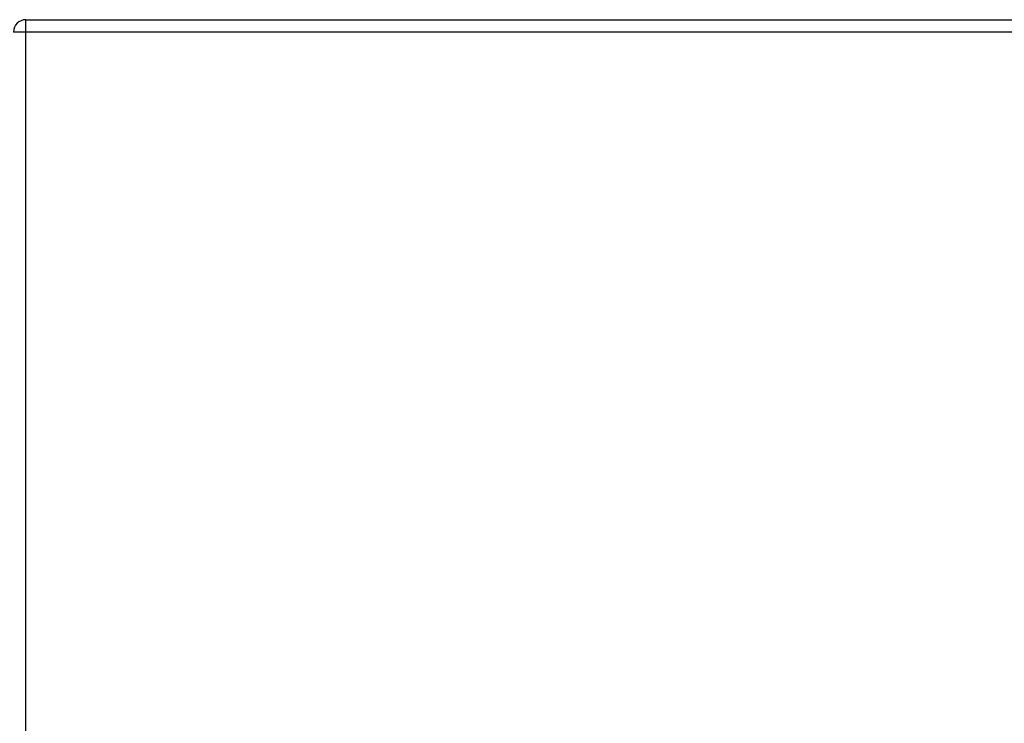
# Model space of a CAD drawing. Header units: inches. Extents: x 20 to 506, y 54 to 236.
# Tile 32 of 245: x 68.3 to 76.2, y 60.07 to 65.71. Entities that reach past the tile are written whole.
import ezdxf

# ---------------------------------------------------------------- set-up
doc = ezdxf.new("R2010")
doc.units = ezdxf.units.IN
doc.header["$MEASUREMENT"] = 0
doc.layers.add('Visible Edges(ANSI)', color=7, linetype='Continuous', lineweight=25)
doc.layers.add('Visible Tangent Edges(ANSI)', color=7, linetype='Continuous', lineweight=25)

msp = doc.modelspace()

# ---------------------------------------------------------------- linework, layer by layer
at = {"layer": 'Visible Edges(ANSI)'}
msp.add_line((68.3494, 65.7146), (114.8754, 65.7146), dxfattribs=at)
msp.add_arc((68.3494, 65.6156), 0.099, 90, 180, dxfattribs=at)
at = {"layer": 'Visible Tangent Edges(ANSI)'}
for p, q in [((68.3494, 65.6156), (68.3494, 65.7146)), ((68.3494, 65.6156), (68.2504, 65.6156)), ((68.3494, 55.8136), (68.3494, 65.6156)), ((114.8754, 65.6156), (68.3494, 65.6156))]:
    msp.add_line(p, q, dxfattribs=at)

doc.saveas('drawing.dxf')
